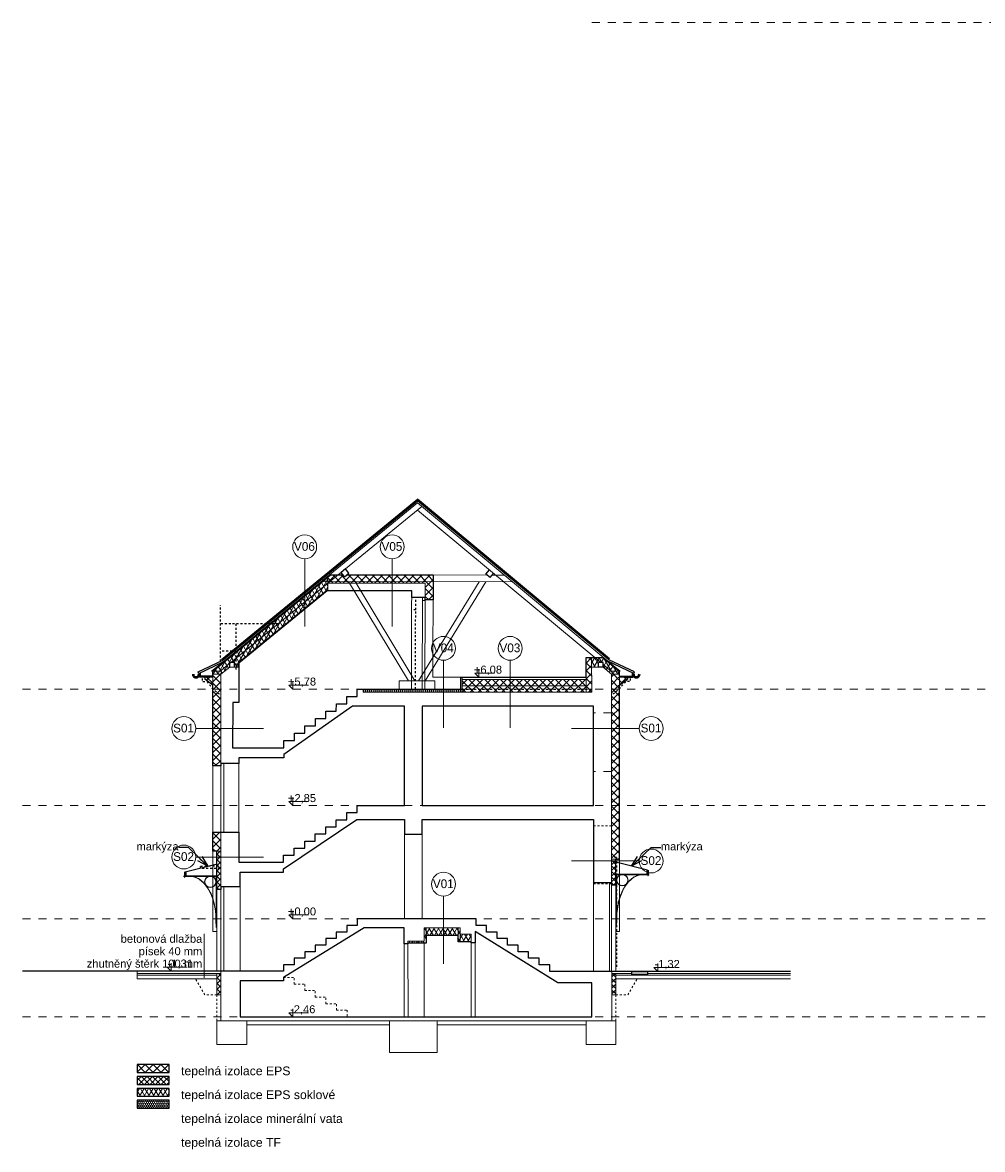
# Model space of a CAD drawing. Extents: x -2490 to 252751, y -28042 to 61627.
# Tile 4 of 13: x -2490 to 21644, y 19443 to 47780. Entities that reach past the tile are written whole.
import ezdxf

# ---------------------------------------------------------------- set-up
doc = ezdxf.new("R2010")
doc.units = 0
doc.header["$MEASUREMENT"] = 0
doc.linetypes.add('čárkovaná M', pattern=[400, 200, -200])
doc.linetypes.add('čárkovaná S', pattern=[100, 50, -50])
for name, color, linetype, lineweight in [('2D VÝPLNĚ_Číslo_pera__2', 1, 'Continuous', 25), ('2D VÝPLNĚ_Číslo_pera__4', 91, 'Continuous', 13), ('2D ČÁRY_Číslo_pera__1', 7, 'Continuous', 15), ('2D ČÁRY_Číslo_pera__2', 1, 'Continuous', 25), ('2D ČÁRY_Číslo_pera__3', 150, 'Continuous', 13), ('blok I_komíny_Číslo_pera__1', 7, 'Continuous', 15), ('blok I_komíny_Číslo_pera__2', 1, 'Continuous', 25), ('blok I_pohled4_fasáda_Číslo_pera__2', 1, 'Continuous', 25), ('blok I_pohled4_terén_Číslo_pera__1', 7, 'Continuous', 15), ('KRESBA_Číslo_pera__1', 7, 'Continuous', 15), ('KRESBA_Číslo_pera__2', 1, 'Continuous', 25), ('KRESBA_Číslo_pera__4', 91, 'Continuous', 13), ('KRESBA_Číslo_pera__7', 7, 'Continuous', 20), ('krokve_Číslo_pera__1', 7, 'Continuous', 15), ('krokve_Číslo_pera__2', 1, 'Continuous', 25), ('kóty a odkazy_Číslo_pera__4', 91, 'Continuous', 13), ('obrys_Číslo_pera__1', 7, 'Continuous', 15), ('obrys_Číslo_pera__2', 1, 'Continuous', 25), ('obrys_Číslo_pera__5', 231, 'Continuous', 50), ('plech_Číslo_pera__2', 1, 'Continuous', 25), ('POZNÁMKY.POPISKA_Číslo_pera__4', 91, 'Continuous', 13), ('POZNÁMKY.TEXT_Číslo_pera__4', 91, 'Continuous', 13), ('vodorovné konstrukce_Číslo_pera__1', 7, 'Continuous', 15), ('vodorovné konstrukce_Číslo_pera__2', 1, 'Continuous', 25), ('vodorovné konstrukce_Číslo_pera__3', 150, 'Continuous', 13), ('vodorovné konstrukce_Číslo_pera__4', 91, 'Continuous', 13), ('zdi_Číslo_pera__1', 7, 'Continuous', 15), ('zdi_Číslo_pera__2', 1, 'Continuous', 25), ('zdi_Číslo_pera__3', 150, 'Continuous', 13)]:
    doc.layers.add(name, color=color, linetype=linetype, lineweight=lineweight)
doc.layers.add('vodorovné konstrukce', color=7, linetype='Continuous')
doc.layers.add('vodorovné konstrukce_Číslo_pera__241', color=9, linetype='Continuous', lineweight=13, true_color=0x808080)
doc.styles.add('GENERATED_STYLE_1', font='arial.ttf')
doc.styles.add('GENERATED_STYLE_3', font='txt')
doc.styles.get("Standard").update_dxf_attribs({"font": 'txt', "bigfont": 'BIGFONT.SHX'})
doc.dimstyles.new('GENERATED_STYLE__1', dxfattribs={"dimtxt": 0.18, "dimasz": 273.6, "dimexe": 0.18, "dimexo": 0.0625, "dimgap": 0.09, "dimtad": 0, "dimtih": 1, "dimtoh": 1, "dimdec": 4, "dimzin": 0, "dimdsep": 46, "dimtxsty": 'Standard', "dimcen": 0.09, "dimadec": 0, "dimazin": 0, "dimtfac": 1, "dimtdec": 4, "dimtmove": 0, "dimatfit": 3, "dimldrblk": 'ARROWHEAD_3', "dimfxl": 0, "dimtolj": 1, "dimtzin": 0, "dimarcsym": 0})
pattern_1 = [(45, (0, 0), (-98.99495, 98.99495), []), (135, (0, 0), (98.99495, 98.99495), [])]
pattern_2 = [(60, (0, 0), (-86.60254, 50), []), (120, (0, 0), (86.60254, 50), [])]
pattern_3 = [(45, (0, 0), (-70.71068, 70.71068), []), (135, (0, 0), (70.71068, 70.71068), [])]
pattern_4 = [(90, (0, 0), (-51.961524, 0), [30, -60]), (90, (-25.98, 45), (-51.961524, 0), [30, -60]), (150, (-1e-14, 30), (25.98076, 45), [30, -60]), (150, (-51.96, 30), (25.98076, 45), [30, -60]), (-150, (0, 0), (-25.98076, 45), [30, -60]), (-150, (-51.96, -2e-14), (-25.98076, 45), [30, -60])]

# ---------------------------------------------------------------- blocks, each defined once
blk = doc.blocks.new('LINE_12936', base_point=(9769, 30044))
at = {"layer": 'vodorovné konstrukce_Číslo_pera__241', "linetype": 'Continuous'}
blk.add_line((9769, 30044), (9769, 31744), dxfattribs=at)
blk.add_circle((9769, 32044), 300, dxfattribs=at)
blk = doc.blocks.new('LINE_12937', base_point=(3565, 30029))
at = {"layer": 'vodorovné konstrukce_Číslo_pera__241', "linetype": 'Continuous'}
blk.add_line((3565, 30029), (1865, 30029), dxfattribs=at)
blk.add_circle((1565, 30029), 300, dxfattribs=at)
blk = doc.blocks.new('LINE_12938', base_point=(3565, 26797))
at = {"layer": 'vodorovné konstrukce_Číslo_pera__241', "linetype": 'Continuous'}
blk.add_line((3565, 26797), (1865, 26797), dxfattribs=at)
blk.add_circle((1565, 26797), 300, dxfattribs=at)
blk = doc.blocks.new('LINE_12940', base_point=(8095, 24113))
at = {"layer": 'vodorovné konstrukce_Číslo_pera__241', "linetype": 'Continuous'}
blk.add_line((8095, 24113), (8095, 25813), dxfattribs=at)
blk.add_circle((8095, 26113), 300, dxfattribs=at)
blk = doc.blocks.new('LINE_12941', base_point=(11316, 30029))
at = {"layer": 'vodorovné konstrukce_Číslo_pera__241', "linetype": 'Continuous'}
blk.add_line((11316, 30029), (13016, 30029), dxfattribs=at)
blk.add_circle((13316, 30029), 300, dxfattribs=at)
blk = doc.blocks.new('LINE_12942', base_point=(11316, 26697))
at = {"layer": 'vodorovné konstrukce_Číslo_pera__241', "linetype": 'Continuous'}
blk.add_line((11316, 26697), (13016, 26697), dxfattribs=at)
blk.add_circle((13316, 26697), 300, dxfattribs=at)
blk = doc.blocks.new('LINE_12943', base_point=(8095, 30044))
at = {"layer": 'vodorovné konstrukce_Číslo_pera__241', "linetype": 'Continuous'}
blk.add_line((8095, 30044), (8095, 31744), dxfattribs=at)
blk.add_circle((8095, 32044), 300, dxfattribs=at)
blk = doc.blocks.new('LINE_12944', base_point=(6804, 32595))
at = {"layer": 'vodorovné konstrukce_Číslo_pera__241', "linetype": 'Continuous'}
blk.add_line((6804, 32595), (6804, 34295), dxfattribs=at)
blk.add_circle((6804, 34595), 300, dxfattribs=at)
blk = doc.blocks.new('LINE_12945', base_point=(4604, 32595))
at = {"layer": 'vodorovné konstrukce_Číslo_pera__241', "linetype": 'Continuous'}
blk.add_line((4604, 32595), (4604, 34295), dxfattribs=at)
blk.add_circle((4604, 34595), 300, dxfattribs=at)
blk = doc.blocks.new('ARROWHEAD_3')
at = {"linetype": 'Continuous'}
blk.add_line((0, 0), (-1, 0), dxfattribs=at)
at = {"linetype": 'Continuous', "flags": 128}
blk.add_lwpolyline([(-1, 0.2679), (0, 0), (-1, -0.2679)], dxfattribs=at)

msp = doc.modelspace()

# ---------------------------------------------------------------- hatches: boundary and pattern name
at = {"layer": '2D VÝPLNĚ_Číslo_pera__4', "linetype": 'Continuous'}
h = msp.add_hatch(dxfattribs=at)
h.set_pattern_fill('TEPELNA_IZOLACE_MINERÁL', color=256, style=0, pattern_type=2)
h.set_pattern_definition(pattern_2)
h.paths.add_polyline_path([(5190, 33526), (5190, 33836), (2296, 31469), (2296, 31391), (2496, 31391), (2720, 31573), (2720, 31693), (2840, 31693), (2840, 31573), (2933, 31571), (2933, 31680)], flags=0)
h = msp.add_hatch(dxfattribs=at)
h.set_pattern_fill('TEPELNA_IZOLACE_EPS', color=256, style=0, pattern_type=2)
h.set_pattern_definition(pattern_1)
h.paths.add_polyline_path([(7636, 33681), (7636, 33881), (5245, 33881), (5190, 33836), (5190, 33681)], flags=0)
h = msp.add_hatch(dxfattribs=at)
h.set_pattern_fill('TEPELNA_IZOLACE_EPS', color=256, style=0, pattern_type=2)
h.set_pattern_definition(pattern_1)
h.paths.add_polyline_path([(7635, 33261), (7837, 33261), (7837, 33881), (7635, 33881)], flags=0)
h = msp.add_hatch(dxfattribs=at)
h.set_pattern_fill('TEPELNA_IZOLACE_EPS', color=256, style=0, pattern_type=2)
h.set_pattern_definition(pattern_1)
h.paths.add_polyline_path([(11821, 30950), (11677, 30950), (11677, 31811), (11821, 31811)], flags=0)
h = msp.add_hatch(dxfattribs=at)
h.set_pattern_fill('TEPELNA_IZOLACE_MINERÁL', color=256, style=0, pattern_type=2)
h.set_pattern_definition(pattern_2)
h.paths.add_polyline_path([(12318, 31391), (12109, 31571), (12109, 31691), (11989, 31691), (11989, 31571), (11819, 31571), (11817, 31811), (12090, 31811), (12518, 31454), (12518, 31391)], flags=0)
h = msp.add_hatch(dxfattribs=at)
h.set_pattern_fill('TEPELNA_IZOLACE_EPS', color=256, style=0, pattern_type=2)
h.set_pattern_definition(pattern_1)
h.paths.add_polyline_path([(2296, 31321), (2096, 31321), (2096, 31271), (2296, 31121), (2296, 31032), (2296, 31032), (2296, 31431)], flags=0)
h = msp.add_hatch(dxfattribs=at)
h.set_pattern_fill('TEPELNA_IZOLACE_EPS', color=256, style=0, pattern_type=2)
h.set_pattern_definition(pattern_1)
h.paths.add_polyline_path([(2496, 31391), (2296, 31391), (2296, 29146), (2296, 29086), (2496, 29086), (2496, 29146)], flags=0)
h = msp.add_hatch(dxfattribs=at)
h.set_pattern_fill('TEPELNA_IZOLACE_EPS', color=256, style=0, pattern_type=2)
h.set_pattern_definition(pattern_1)
h.paths.add_polyline_path([(11681, 30940), (8566, 30940), (8566, 31261), (11681, 31261)], flags=0)
h = msp.add_hatch(dxfattribs=at)
h.set_pattern_fill('TEPELNA_IZOLACE_EPS', color=256, style=0, pattern_type=2)
h.set_pattern_definition(pattern_1)
h.paths.add_polyline_path([(12506, 31391), (12318, 31391), (12316, 26740), (12516, 26740), (12518, 31021), (12506, 31021)], flags=0)
h = msp.add_hatch(dxfattribs=at)
h.set_pattern_fill('TEPELNA_IZOLACE_EPS', color=256, style=0, pattern_type=2)
h.set_pattern_definition(pattern_1)
h.paths.add_polyline_path([(12518, 31381), (12518, 31341), (12518, 31341)], flags=0)
h = msp.add_hatch(dxfattribs=at)
h.set_pattern_fill('TEPELNA_IZOLACE_EPS', color=256, style=0, pattern_type=2)
h.set_pattern_definition(pattern_1)
h.paths.add_polyline_path([(12518, 31321), (12518, 31032), (12518, 31032), (12518, 31121), (12718, 31271), (12718, 31321)], flags=0)
h = msp.add_hatch(dxfattribs=at)
h.set_pattern_fill('TEPELNA_IZOLACE_FENOL', color=256, style=0, pattern_type=2)
h.set_pattern_definition(pattern_4)
h.paths.add_polyline_path([(6072, 30941), (8566, 30941), (8566, 31001), (6072, 31001)], flags=0)
h = msp.add_hatch(dxfattribs=at)
h.set_pattern_fill('TEPELNA_IZOLACE_EPS', color=256, style=0, pattern_type=2)
h.set_pattern_definition(pattern_1)
h.paths.add_polyline_path([(2496, 27420), (2296, 27420), (2296, 26943), (2396, 26943), (2496, 26943)], flags=0)
h = msp.add_hatch(dxfattribs=at)
h.set_pattern_fill('TEPELNA_IZOLACE_PERIMETR', color=256, style=0, pattern_type=2)
h.set_pattern_definition(pattern_3)
h.paths.add_polyline_path([(2396, 26507), (2396, 25983), (2496, 25983), (2496, 26943), (2396, 26943), (2396, 26623)], flags=0)
h = msp.add_hatch(dxfattribs=at)
h.set_pattern_fill('TEPELNA_IZOLACE_PERIMETR', color=256, style=0, pattern_type=2)
h.set_pattern_definition(pattern_3)
h.paths.add_polyline_path([(12316, 26095), (12427, 26095), (12427, 26740), (12316, 26740)], flags=0)
h = msp.add_hatch(dxfattribs=at)
h.set_pattern_fill('TEPELNA_IZOLACE_MINERÁL', color=256, style=0, pattern_type=2)
h.set_pattern_definition(pattern_2)
h.paths.add_polyline_path([(7656, 24630), (7656, 25020), (7606, 25020), (7606, 24680), (7200, 24680), (7200, 24610), (7201, 24630)], flags=0)
h = msp.add_hatch(dxfattribs=at)
h.set_pattern_fill('TEPELNA_IZOLACE_MINERÁL', color=256, style=0, pattern_type=2)
h.set_pattern_definition(pattern_2)
h.paths.add_polyline_path([(8460, 24820), (8460, 25020), (7656, 25020), (7656, 24820)], flags=0)
h = msp.add_hatch(dxfattribs=at)
h.set_pattern_fill('TEPELNA_IZOLACE_MINERÁL', color=256, style=0, pattern_type=2)
h.set_pattern_definition(pattern_2)
h.paths.add_polyline_path([(8510, 24660), (8510, 25020), (8460, 25020), (8460, 24820), (8460, 24660)], flags=0)
h = msp.add_hatch(dxfattribs=at)
h.set_pattern_fill('TEPELNA_IZOLACE_MINERÁL', color=256, style=0, pattern_type=2)
h.set_pattern_definition(pattern_2)
h.paths.add_polyline_path([(8791, 24660), (8791, 24860), (8510, 24860), (8510, 24660)], flags=0)
h = msp.add_hatch(dxfattribs=at)
h.set_pattern_fill('TEPELNA_IZOLACE_PERIMETR', color=256, style=0, pattern_type=2)
h.set_pattern_definition(pattern_3)
h.paths.add_polyline_path([(2496, 23870), (2396, 23870), (2396, 23330), (2496, 23330)], flags=0)
h = msp.add_hatch(dxfattribs=at)
h.set_pattern_fill('TEPELNA_IZOLACE_PERIMETR', color=256, style=0, pattern_type=2)
h.set_pattern_definition(pattern_3)
h.paths.add_polyline_path([(12427, 23330), (12327, 23330), (12327, 23870), (12427, 23870)], flags=0)
h = msp.add_hatch(dxfattribs=at)
h.set_pattern_fill('TEPELNA_IZOLACE_EPS', color=256, style=0, pattern_type=2)
h.set_pattern_definition(pattern_1)
h.paths.add_polyline_path([(396, 21380), (1196, 21380), (1196, 21580), (396, 21580)], flags=0)
h = msp.add_hatch(dxfattribs=at)
h.set_pattern_fill('TEPELNA_IZOLACE_PERIMETR', color=256, style=0, pattern_type=2)
h.set_pattern_definition(pattern_3)
h.paths.add_polyline_path([(396, 21080), (1196, 21080), (1196, 21280), (396, 21280)], flags=0)
h = msp.add_hatch(dxfattribs=at)
h.set_pattern_fill('TEPELNA_IZOLACE_MINERÁL', color=256, style=0, pattern_type=2)
h.set_pattern_definition(pattern_2)
h.paths.add_polyline_path([(396, 20780), (1196, 20780), (1196, 20980), (396, 20980)], flags=0)
h = msp.add_hatch(dxfattribs=at)
h.set_pattern_fill('TEPELNA_IZOLACE_FENOL', color=256, style=0, pattern_type=2)
h.set_pattern_definition(pattern_4)
h.paths.add_polyline_path([(396, 20480), (1196, 20480), (1196, 20680), (396, 20680)], flags=0)

# ---------------------------------------------------------------- linework, layer by layer
at = {"layer": '2D VÝPLNĚ_Číslo_pera__2', "linetype": 'Continuous', "flags": 128}
for points in [[(396, 21380), (1196, 21380), (1196, 21580), (396, 21580)], [(396, 21080), (1196, 21080), (1196, 21280), (396, 21280)], [(396, 20780), (1196, 20780), (1196, 20980), (396, 20980)], [(396, 20480), (1196, 20480), (1196, 20680), (396, 20680)]]:
    msp.add_lwpolyline(points, close=True, dxfattribs=at)
at = {"layer": '2D ČÁRY_Číslo_pera__1', "linetype": 'Continuous'}
for p, q in [((7565, 33251), (7635, 33251)), ((7635, 33261), (7834, 33261)), ((2497, 31391), (2720, 31573)), ((12318, 31391), (12109, 31571)), ((2296, 24922), (2296, 31431)), ((2496, 22680), (2496, 31431)), ((8526, 31321), (8526, 31021)), ((8566, 31321), (8566, 30941)), ((4081, 29376), (5810, 30590)), ((7110, 30590), (5810, 30590)), ((7110, 28090), (7110, 30590)), ((7560, 28090), (7560, 30590)), ((11868, 30590), (7560, 30590)), ((2946, 26665), (2946, 29291)), ((4081, 29291), (4081, 29376)), ((2572, 27420), (2572, 29146)), ((7110, 28090), (5926, 28090)), ((11867, 28090), (7560, 28090)), ((5662, 27912), (5662, 27733)), ((4072, 26502), (5912, 27740)), ((5134, 27555), (5134, 27377)), ((5398, 27733), (5398, 27555)), ((7110, 27740), (5912, 27740)), ((7110, 25240), (7110, 27740)), ((7560, 25240), (7560, 27740)), ((11867, 27740), (7560, 27740)), ((4869, 27377), (4869, 27199)), ((7560, 27372), (7110, 27372)), ((2496, 26943), (2296, 26943)), ((2396, 23930), (2396, 26943)), ((4341, 27021), (4341, 26843)), ((4605, 27199), (4605, 27021)), ((4072, 26665), (2946, 26665)), ((4072, 26665), (4072, 26843)), ((12516, 26740), (12316, 26740)), ((12427, 23920), (12427, 26740)), ((2984, 23930), (2984, 26415)), ((4072, 26415), (2984, 26415)), ((4072, 26502), (4072, 26415)), ((12316, 26155), (11866, 26155)), ((2396, 25983), (2496, 25983)), ((2496, 26043), (2984, 26043)), ((2572, 23930), (2572, 26043)), ((8912, 25240), (5926, 25240)), ((5926, 25240), (5926, 25075)), ((4072, 23771), (6098, 25020)), ((5662, 25075), (5662, 24910)), ((6098, 25020), (7106, 25020)), ((7106, 22780), (7106, 25020)), ((7606, 25020), (8510, 25020)), ((7606, 24680), (7606, 25020)), ((8510, 24860), (8510, 25020)), ((9176, 25075), (9176, 24910)), ((5134, 24745), (5134, 24580)), ((5398, 24910), (5398, 24745)), ((7606, 24680), (7200, 24680)), ((7202, 22780), (7200, 24680)), ((7656, 24820), (8460, 24820)), ((8460, 24660), (8791, 24660)), ((8510, 24860), (8791, 24860)), ((8791, 22780), (8791, 24860)), ((8891, 22780), (8891, 24928)), ((9440, 24910), (9440, 24745)), ((9705, 24745), (9705, 24580)), ((4605, 24415), (4605, 24250)), ((4869, 24580), (4869, 24415)), ((7106, 24610), (7200, 24610)), ((7606, 22780), (7606, 24630)), ((8791, 24640), (8891, 24640)), ((9969, 24580), (9969, 24415)), ((10233, 24415), (10233, 24250)), ((4341, 24250), (4341, 24085)), ((10497, 24250), (10497, 24085)), ((2510, 23930), (-2490, 23930)), ((396, 23730), (396, 23930)), ((2496, 23870), (396, 23870)), ((2396, 23830), (396, 23830)), ((2396, 23330), (2396, 23870)), ((2510, 23930), (4072, 23930)), ((4072, 23930), (4072, 24085)), ((10766, 23920), (10766, 24085)), ((10766, 23920), (16817, 23920)), ((12327, 22680), (12327, 23920)), ((12327, 23870), (12827, 23870)), ((12427, 23330), (12427, 23870)), ((12427, 23830), (16817, 23830)), ((13227, 23870), (16817, 23870)), ((2396, 23730), (396, 23730)), ((2984, 23680), (4072, 23680)), ((2984, 22780), (2984, 23680)), ((4072, 23680), (4072, 23771)), ((10972, 23630), (11823, 23630)), ((11823, 22780), (11823, 23630)), ((12427, 23730), (16817, 23730)), ((2396, 22680), (2496, 22680)), ((2496, 22680), (12327, 22680)), ((2984, 22780), (11823, 22780)), ((12427, 22680), (12327, 22680))]:
    msp.add_line(p, q, dxfattribs=at)
at = {"layer": '2D ČÁRY_Číslo_pera__1', "linetype": 'čárkovaná M'}
for p, q in [((12318, 30422), (11868, 30422)), ((12317, 28949), (11867, 28949))]:
    msp.add_line(p, q, dxfattribs=at)
at = {"layer": '2D ČÁRY_Číslo_pera__1', "linetype": 'čárkovaná S'}
for p, q in [((12317, 27579), (11867, 27579)), ((12316, 26126), (11866, 26126)), ((4072, 23765), (4337, 23765)), ((4337, 23601), (4337, 23765)), ((4337, 23601), (4604, 23601)), ((4604, 23437), (4604, 23601)), ((2396, 22680), (2396, 23330)), ((4604, 23437), (4871, 23437)), ((4871, 23273), (4871, 23437)), ((4871, 23273), (5138, 23273)), ((5138, 23108), (5138, 23273)), ((12427, 22680), (12427, 23330)), ((5138, 23108), (5405, 23108)), ((5405, 22944), (5405, 23108)), ((5405, 22944), (5672, 22944)), ((5672, 22944), (5672, 22780))]:
    msp.add_line(p, q, dxfattribs=at)
at = {"layer": '2D ČÁRY_Číslo_pera__2', "linetype": 'čárkovaná S', "flags": 128}
for points in [[(2027, 31287), (2027, 31207), (2148, 31207), (2272, 31054), (2416, 30921), (2456, 30899), (2496, 30877)], [(12787, 31287), (12787, 31207), (12666, 31207), (12542, 31054), (12399, 30921), (12359, 30899), (12318, 30877)]]:
    msp.add_lwpolyline(points, dxfattribs=at)
at = {"layer": '2D ČÁRY_Číslo_pera__3', "linetype": 'čárkovaná M'}
for p, q in [((11823, 47780), (252751, 47780)), ((-2490, 31021), (252751, 31021)), ((-2490, 28090), (252751, 28090)), ((-2490, 25240), (252751, 25240)), ((-2490, 22780), (252751, 22780))]:
    msp.add_line(p, q, dxfattribs=at)
at = {"layer": 'blok I_komíny_Číslo_pera__1', "linetype": 'Continuous'}
for p, q in [((2296, 24922), (2396, 24922)), ((12316, 24922), (12315, 24922)), ((12516, 24920), (12427, 24920))]:
    msp.add_line(p, q, dxfattribs=at)
at = {"layer": 'blok I_komíny_Číslo_pera__2', "linetype": 'čárkovaná S'}
msp.add_line((8566, 31021), (11821, 31021), dxfattribs=at)
at = {"layer": 'blok I_pohled4_fasáda_Číslo_pera__2', "linetype": 'čárkovaná S'}
for p, q in [((1984, 26570), (2484, 26572)), ((2479, 26508), (1984, 26505))]:
    msp.add_line(p, q, dxfattribs=at)
at = {"layer": 'blok I_pohled4_terén_Číslo_pera__1', "linetype": 'Continuous'}
for p, q in [((7656, 25020), (7656, 24630)), ((8460, 25020), (8460, 24660)), ((8510, 25020), (8510, 24660)), ((8891, 24928), (10972, 23630)), ((7202, 24630), (7656, 24630)), ((2496, 23330), (2396, 23330)), ((12327, 23330), (12427, 23330))]:
    msp.add_line(p, q, dxfattribs=at)
at = {"layer": 'KRESBA_Číslo_pera__1', "linetype": 'Continuous'}
for p, q in [((2554, 31705), (2261, 31466)), ((2482, 31466), (2261, 31466)), ((12536, 31466), (12229, 31721)), ((12317, 31466), (12536, 31466)), ((2296, 31391), (2497, 31391)), ((11680, 31321), (7827, 31321)), ((11680, 31261), (8566, 31261)), ((11821, 31261), (11820, 31261)), ((12518, 31391), (12318, 31391)), ((11821, 30941), (6072, 30941)), ((11681, 31101), (8566, 31101)), ((11821, 31101), (11821, 31101)), ((2296, 29086), (2496, 29086)), ((2496, 29146), (2946, 29146)), ((2296, 27420), (2946, 27420)), ((12427, 26665), (12427, 26345)), ((2396, 26623), (2396, 26303)), ((12442, 26360), (12442, 25065)), ((12447, 26365), (13222, 26365)), ((12447, 26355), (12447, 25065)), ((13217, 26360), (12452, 26360)), ((13167, 26355), (13117, 26355)), ((13167, 26360), (13167, 26355)), ((13217, 26365), (13217, 26360)), ((1850, 26303), (1589, 26303)), ((2376, 26323), (1601, 26323)), ((1606, 26323), (1606, 26318)), ((1606, 26318), (2371, 26318)), ((1656, 26318), (1656, 26313)), ((1656, 26313), (1706, 26313)), ((2396, 26303), (1811, 26303)), ((2376, 26313), (2376, 25023)), ((2381, 26318), (2381, 25023)), ((12427, 26345), (13012, 26345)), ((12973, 26345), (13234, 26345)), ((2371, 25223), (2371, 25123)), ((12452, 25265), (12452, 25165)), ((2371, 25123), (2376, 25123)), ((12452, 25165), (12447, 25165)), ((2396, 22680), (2396, 22080)), ((3146, 22080), (3146, 22680)), ((6734, 22680), (6734, 21880)), ((7934, 22680), (7934, 21880)), ((11677, 22680), (11677, 22080)), ((12427, 22080), (12427, 22680)), ((3146, 22580), (6734, 22580)), ((7934, 22580), (11677, 22580)), ((2396, 22080), (3146, 22080)), ((7934, 21880), (6734, 21880)), ((11677, 22080), (12427, 22080))]:
    msp.add_line(p, q, dxfattribs=at)
at = {"layer": 'KRESBA_Číslo_pera__1', "linetype": 'čárkovaná S', "flags": 128}
for points in [[(2496, 23330), (2096, 23330), (1865, 23730)], [(12327, 23330), (12727, 23330), (12958, 23730)]]:
    msp.add_lwpolyline(points, dxfattribs=at)
at = {"layer": 'KRESBA_Číslo_pera__1', "linetype": 'Continuous'}
for centre, radius in [((12591, 26216), 144), ((12591, 26216), 139), ((2232, 26174), 144), ((2232, 26174), 139)]:
    msp.add_circle(centre, radius, dxfattribs=at)
for centre, start, end in [((12447, 26360), 450, 180), ((12452, 26355), 450, 180), ((2371, 26313), 0, 90), ((2376, 26318), 0, 90)]:
    msp.add_arc(centre, 5, start, end, dxfattribs=at)
for centre, start_param, end_param in [((13117, 25265), 3.141593, 4.712389), ((1706, 25223), 1.570796, 3.141593)]:
    msp.add_ellipse(centre, major_axis=(0, -1090), ratio=0.610092, start_param=start_param, end_param=end_param, dxfattribs=at)
at = {"layer": 'KRESBA_Číslo_pera__2', "linetype": 'Continuous'}
for p, q in [((1939, 31413), (1922, 31449)), ((12876, 31413), (12894, 31449))]:
    msp.add_line(p, q, dxfattribs=at)
at = {"layer": 'KRESBA_Číslo_pera__2', "linetype": 'čárkovaná S'}
for p, q in [((12446, 26786), (12316, 26786)), ((12446, 26692), (12316, 26692)), ((12446, 26786), (12446, 23982))]:
    msp.add_line(p, q, dxfattribs=at)
at = {"layer": 'KRESBA_Číslo_pera__2', "linetype": 'Continuous', "flags": 128}
for points in [[(7837, 33881), (7834, 33261), (7635, 33261), (7635, 33321), (7295, 33321), (7295, 33491), (5171, 33491), (2948, 31672), (2945, 30681), (2795, 30681), (2791, 29541), (4081, 29541), (4082, 29726), (4345, 29726), (4346, 29911), (4609, 29911), (4609, 30096), (4872, 30096), (4873, 30281), (5136, 30281), (5136, 30466), (5399, 30466), (5400, 30651), (5663, 30651), (5664, 30836), (5926, 30836), (5926, 31021), (8526, 31021), (8526, 31321), (11680, 31321), (11677, 31811), (12090, 31811)], [(2984, 26043), (2496, 26043), (2496, 25983), (2396, 25983), (2396, 26943), (2296, 26943), (2296, 27420), (2946, 27420), (2946, 26665), (4072, 26665), (4072, 26843), (4341, 26843), (4341, 27021), (4605, 27021), (4605, 27199), (4869, 27199), (4869, 27377), (5134, 27377), (5134, 27555), (5398, 27555), (5398, 27733), (5645, 27733), (5662, 27733), (5662, 27912), (5926, 27912), (5926, 28090), (7110, 28090), (7110, 30590), (5810, 30590), (4081, 29376), (4081, 29291), (2946, 29291), (2946, 29146), (2496, 29146), (2496, 29086), (2296, 29086), (2296, 31121)], [(2984, 26043), (2984, 26415), (4072, 26415), (4072, 26502), (5912, 27740), (7110, 27740), (7110, 27372), (7560, 27372), (7560, 27740), (11867, 27740), (11867, 26155), (12316, 26155), (12316, 26095), (12427, 26095), (12427, 26740), (12516, 26740), (12518, 31121)], [(16817, 23920), (10766, 23920), (10766, 24085), (10497, 24085), (10497, 24250), (10233, 24250), (10233, 24415), (9969, 24415), (9969, 24580), (9705, 24580), (9705, 24745), (9440, 24745), (9440, 24910), (9176, 24910), (9176, 25075), (8912, 25075), (8912, 25240), (5926, 25240), (5926, 25075), (5662, 25075), (5662, 24910), (5398, 24910), (5398, 24745), (5134, 24745), (5134, 24580), (4869, 24580), (4869, 24415), (4605, 24415), (4605, 24250), (4341, 24250), (4341, 24085), (4072, 24085), (4072, 23930), (-2490, 23930)]]:
    msp.add_lwpolyline(points, dxfattribs=at)
for points in [[(7560, 28090), (11867, 28090), (11868, 30590), (7560, 30590)], [(2984, 22780), (11823, 22780), (11823, 23630), (10972, 23630), (10766, 23758), (8891, 24928), (8891, 24640), (8791, 24640), (8791, 24660), (8460, 24660), (8460, 24820), (7656, 24820), (7656, 24630), (7201, 24630), (7200, 24610), (7106, 24610), (7106, 25020), (6098, 25020), (4072, 23771), (4072, 23680), (2984, 23680)], [(12827, 23920), (13227, 23920), (13227, 23845), (12827, 23845)]]:
    msp.add_lwpolyline(points, close=True, dxfattribs=at)
at = {"layer": 'KRESBA_Číslo_pera__4', "linetype": 'Continuous', "flags": 128}
for points in [[(8979, 31521), (8979, 31321), (8879, 31421), (9379, 31421)], [(4303, 31221), (4303, 31021), (4203, 31121), (4703, 31121)], [(4303, 28290), (4303, 28090), (4203, 28190), (4703, 28190)], [(4303, 25440), (4303, 25240), (4203, 25340), (4703, 25340)], [(1243, 24130), (1243, 23930), (1143, 24030), (1643, 24030)], [(13484, 24120), (13484, 23920), (13384, 24020), (13884, 24020)], [(4303, 22980), (4303, 22780), (4203, 22880), (4703, 22880)]]:
    msp.add_lwpolyline(points, dxfattribs=at)
at = {"layer": 'KRESBA_Číslo_pera__7', "linetype": 'Continuous'}
for points in [[(13117, 26360), (13078, 26360), (13040, 26355), (13002, 26344), (12964, 26333), (12926, 26317), (12890, 26295), (12851, 26273), (12814, 26244), (12779, 26211), (12744, 26177), (12710, 26138), (12679, 26094), (12648, 26051), (12620, 26003), (12594, 25951), (12568, 25896), (12544, 25837), (12524, 25775), (12504, 25713), (12488, 25648), (12475, 25581), (12466, 25530), (12459, 25477), (12454, 25425), (12449, 25372), (12447, 25318), (12447, 25265)], [(1706, 26318), (1745, 26318), (1784, 26313), (1822, 26302), (1860, 26291), (1897, 26275), (1933, 26254), (1972, 26231), (2009, 26203), (2044, 26169), (2080, 26135), (2113, 26096), (2144, 26053), (2175, 26009), (2203, 25961), (2229, 25909), (2256, 25854), (2279, 25795), (2299, 25733), (2319, 25671), (2335, 25606), (2348, 25539), (2357, 25488), (2364, 25436), (2369, 25383), (2374, 25330), (2376, 25277), (2376, 25223)]]:
    msp.add_open_spline(points, degree=3, knots=[0, 0, 0, 0, 1, 1, 1, 2, 2, 2, 3, 3, 3, 4, 4, 4, 5, 5, 5, 6, 6, 6, 7, 7, 7, 8, 8, 8, 9, 9, 9, 9], dxfattribs=at)
at = {"layer": 'krokve_Číslo_pera__1', "linetype": 'Continuous'}
for p, q in [((2482, 31466), (7551, 35611)), ((2554, 31705), (7441, 35702)), ((12046, 31691), (7440, 35521)), ((12229, 31721), (7441, 35702)), ((2933, 31680), (5190, 33526)), ((2948, 31672), (5190, 33506)), ((5190, 33681), (5190, 33491)), ((2933, 31571), (2933, 31680)), ((2948, 31571), (2948, 31672)), ((12318, 31464), (12109, 31639))]:
    msp.add_line(p, q, dxfattribs=at)
at = {"layer": 'krokve_Číslo_pera__2', "linetype": 'Continuous'}
for p, q in [((2513, 31763), (7442, 35793)), ((2532, 31739), (7441, 35754)), ((12251, 31755), (7441, 35754)), ((12270, 31778), (7442, 35793)), ((2296, 31469), (5245, 33881)), ((12518, 31454), (12090, 31811))]:
    msp.add_line(p, q, dxfattribs=at)
at = {"layer": 'obrys_Číslo_pera__1', "linetype": 'Continuous'}
for p, q in [((2096, 31321), (2296, 31321)), ((12718, 31321), (12518, 31321)), ((6072, 30941), (6072, 31021))]:
    msp.add_line(p, q, dxfattribs=at)
at = {"layer": 'obrys_Číslo_pera__2', "linetype": 'Continuous'}
for p, q in [((1922, 31449), (2532, 31739)), ((12894, 31449), (12251, 31755)), ((1939, 31413), (2554, 31705)), ((2296, 31341), (2296, 31469)), ((12876, 31413), (12229, 31721)), ((12518, 31341), (12518, 31454)), ((1956, 31421), (1956, 31321)), ((2096, 31321), (1956, 31321)), ((1976, 31421), (1976, 31341)), ((2296, 31341), (1976, 31341)), ((2096, 31321), (2096, 31271)), ((2296, 31121), (2096, 31271)), ((12518, 31341), (12838, 31341)), ((12518, 31121), (12718, 31271)), ((12718, 31321), (12718, 31271)), ((12718, 31321), (12858, 31321)), ((12838, 31421), (12838, 31341)), ((12858, 31421), (12858, 31391)), ((12858, 31421), (12858, 31321)), ((13222, 26465), (12423, 26666)), ((1601, 26423), (2400, 26624))]:
    msp.add_line(p, q, dxfattribs=at)
at = {"layer": 'obrys_Číslo_pera__5', "linetype": 'Continuous'}
for p, q in [((1601, 26423), (1601, 26323)), ((13222, 26465), (13222, 26365))]:
    msp.add_line(p, q, dxfattribs=at)
at = {"layer": 'obrys_Číslo_pera__5', "linetype": 'Continuous', "flags": 128}
for points in [[(13234, 26345, 0.607704), (13236, 26352), (13222, 26365)], [(1589, 26303, -0.607704), (1587, 26310), (1601, 26323)]]:
    msp.add_lwpolyline(points, format="xyb", dxfattribs=at)
at = {"layer": 'obrys_Číslo_pera__5', "linetype": 'Continuous'}
for centre, end in [((1872, 31391), 360), ((12943, 31391), 0)]:
    msp.add_arc(centre, 75, 180, end, dxfattribs=at)
at = {"layer": 'plech_Číslo_pera__2', "linetype": 'Continuous'}
for p, q in [((1601, 26323), (1601, 26423)), ((13222, 26365), (13222, 26465))]:
    msp.add_line(p, q, dxfattribs=at)
at = {"layer": 'vodorovné konstrukce_Číslo_pera__1', "linetype": 'Continuous'}
msp.add_line((5190, 33681), (5190, 33836), dxfattribs=at)
at = {"layer": 'vodorovné konstrukce_Číslo_pera__2', "linetype": 'Continuous'}
for p, q in [((5629, 34039), (5520, 33950)), ((5717, 33931), (5629, 34039)), ((9157, 33911), (9247, 34018)), ((9247, 34018), (9355, 33929)), ((5609, 33842), (5520, 33950)), ((5609, 33842), (5717, 33931)), ((9265, 33821), (9157, 33911)), ((9265, 33821), (9355, 33929)), ((2720, 31573), (2720, 31693)), ((2720, 31693), (2840, 31693)), ((2840, 31573), (2840, 31693)), ((11989, 31571), (11989, 31691)), ((12109, 31691), (11989, 31691)), ((12109, 31571), (11989, 31571)), ((12109, 31571), (12109, 31691))]:
    msp.add_line(p, q, dxfattribs=at)
at = {"layer": 'vodorovné konstrukce_Číslo_pera__3', "linetype": 'Continuous'}
for p, q in [((9830, 33715), (5034, 33724)), ((5568, 33893), (5229, 33893)), ((9186, 33887), (5671, 33892)), ((5707, 33722), (7214, 31231)), ((5869, 33722), (7376, 31231)), ((9625, 33886), (9319, 33887)), ((7469, 31231), (8993, 33716)), ((7632, 31231), (9155, 33716))]:
    msp.add_line(p, q, dxfattribs=at)
at = {"layer": 'vodorovné konstrukce_Číslo_pera__4', "linetype": 'Continuous'}
msp.add_line((2077, 24865), (2077, 23758), dxfattribs=at)
at = {"layer": 'zdi_Číslo_pera__1', "linetype": 'Continuous'}
for p, q in [((7828, 31321), (7837, 33881)), ((7295, 33491), (5171, 33491)), ((7636, 33681), (5190, 33681)), ((7293, 33011), (7295, 33491)), ((7635, 33321), (7636, 33681)), ((7635, 33321), (7295, 33321)), ((7556, 31021), (7565, 33321)), ((7626, 31021), (7635, 33321)), ((7286, 31021), (7293, 33011)), ((11681, 30940), (11677, 31811)), ((12090, 31811), (11677, 31811)), ((11821, 30941), (11817, 31811)), ((2948, 31571), (2717, 31571)), ((2945, 30681), (2948, 31571)), ((12109, 31571), (11819, 31571)), ((12315, 23920), (12318, 31391)), ((12516, 24922), (12518, 31431)), ((8566, 31021), (5926, 31021)), ((5926, 30836), (5926, 31021)), ((8566, 31001), (6072, 31001)), ((2791, 29541), (2795, 30681)), ((2945, 30681), (2795, 30681)), ((5399, 30466), (5400, 30651)), ((5663, 30651), (5400, 30651)), ((5663, 30651), (5664, 30836)), ((5926, 30836), (5664, 30836)), ((5136, 30281), (5136, 30466)), ((5399, 30466), (5136, 30466)), ((11867, 28090), (11868, 30590)), ((4609, 29911), (4609, 30096)), ((4872, 30096), (4609, 30096)), ((4872, 30096), (4873, 30281)), ((5136, 30281), (4873, 30281)), ((4345, 29726), (4346, 29911)), ((4609, 29911), (4346, 29911)), ((4081, 29541), (2791, 29541)), ((4081, 29541), (4082, 29726)), ((4345, 29726), (4082, 29726)), ((4081, 29291), (2946, 29291)), ((5926, 27912), (5926, 28090)), ((5926, 27912), (5662, 27912)), ((5398, 27555), (5134, 27555)), ((5662, 27733), (5398, 27733)), ((11867, 23920), (11867, 27740)), ((5134, 27377), (4869, 27377)), ((4605, 27021), (4341, 27021)), ((4869, 27199), (4605, 27199)), ((4341, 26843), (4072, 26843)), ((12270, 23920), (12271, 26155)), ((8912, 25075), (8912, 25240)), ((5926, 25075), (5662, 25075)), ((8912, 25075), (9176, 25075)), ((5398, 24745), (5134, 24745)), ((5662, 24910), (5398, 24910)), ((9176, 24910), (9440, 24910)), ((9440, 24745), (9705, 24745)), ((4869, 24415), (4605, 24415)), ((5134, 24580), (4869, 24580)), ((9705, 24580), (9969, 24580)), ((9969, 24415), (10233, 24415)), ((4605, 24250), (4341, 24250)), ((10233, 24250), (10497, 24250)), ((4341, 24085), (4072, 24085)), ((10497, 24085), (10766, 24085)), ((12515, 23982), (12515, 23982))]:
    msp.add_line(p, q, dxfattribs=at)
at = {"layer": 'zdi_Číslo_pera__2', "linetype": 'Continuous'}
for p, q in [((5578, 33881), (5245, 33881)), ((7837, 33881), (5656, 33881))]:
    msp.add_line(p, q, dxfattribs=at)
at = {"layer": 'zdi_Číslo_pera__2', "linetype": 'čárkovaná S'}
for p, q in [((7395, 33011), (7396, 33321)), ((2485, 31717), (2490, 33127)), ((7395, 33011), (7293, 33011)), ((7388, 31021), (7395, 33011)), ((3943, 32661), (2488, 32661)), ((2880, 31511), (2880, 32661)), ((2880, 31971), (2486, 31971)), ((1984, 26505), (1984, 26570))]:
    msp.add_line(p, q, dxfattribs=at)
at = {"layer": 'zdi_Číslo_pera__3', "linetype": 'Continuous'}
for p, q in [((6976, 31021), (6977, 31231)), ((7877, 31231), (6977, 31231)), ((7876, 31021), (7877, 31231))]:
    msp.add_line(p, q, dxfattribs=at)

# ---------------------------------------------------------------- block references
at = {"layer": 'vodorovné konstrukce', "linetype": 'Continuous'}
for name, p in [('LINE_12945', (4604, 32595)), ('LINE_12944', (6804, 32595)), ('LINE_12943', (8095, 30044)), ('LINE_12936', (9769, 30044)), ('LINE_12937', (3565, 30029)), ('LINE_12941', (11316, 30029)), ('LINE_12938', (3565, 26797)), ('LINE_12942', (11316, 26697)), ('LINE_12940', (8095, 24113))]:
    msp.add_blockref(name, p, dxfattribs=at)

# ---------------------------------------------------------------- texts
at = {"layer": 'kóty a odkazy_Číslo_pera__4', "linetype": 'Continuous', "insert": (2029, 24840), "char_height": 200, "attachment_point": 3, "line_spacing_factor": 0.935708, "style": 'GENERATED_STYLE_1'}
msp.add_mtext('{betonová dlažba  \\Ppísek 40 mm\\Pzhutněný štěrk 100 mm}', dxfattribs=at)
at = {"layer": 'POZNÁMKY.POPISKA_Číslo_pera__4', "linetype": 'Continuous', "char_height": 200, "width": 1034.98, "style": 'GENERATED_STYLE_1'}
for insert, attachment_point in [((1433, 27035), 6), ((13557, 27035), 4)]:
    msp.add_mtext('{markýza}', dxfattribs=dict(at, insert=insert, attachment_point=attachment_point))
at = {"layer": 'POZNÁMKY.TEXT_Číslo_pera__4', "linetype": 'Continuous', "attachment_point": 4}
for s, insert, char_height, style in [('{V06}', (4336, 34605), 220, 'GENERATED_STYLE_3'), ('{V05}', (6536, 34605), 220, 'GENERATED_STYLE_3'), ('{V04}', (7827, 32055), 220, 'GENERATED_STYLE_3'), ('{V03}', (9502, 32055), 220, 'GENERATED_STYLE_3'), ('{+6,08}', (8859, 31490), 200, 'GENERATED_STYLE_1'), ('{+5,78}', (4183, 31190), 200, 'GENERATED_STYLE_1'), ('{S01}', (1297, 30038), 220, 'GENERATED_STYLE_3'), ('{S01}', (13049, 30038), 220, 'GENERATED_STYLE_3'), ('{+2,85}', (4183, 28260), 200, 'GENERATED_STYLE_1'), ('{S02}', (1297, 26806), 220, 'GENERATED_STYLE_3'), ('{S02}', (13049, 26706), 220, 'GENERATED_STYLE_3'), ('{V01}', (7827, 26123), 220, 'GENERATED_STYLE_3'), ('{+0,00}', (4183, 25410), 200, 'GENERATED_STYLE_1'), ('{-1,31}', (1158, 24100), 200, 'GENERATED_STYLE_1'), ('{-1,32}', (13399, 24090), 200, 'GENERATED_STYLE_1'), ('{-2,46}', (4236, 22950), 200, 'GENERATED_STYLE_1')]:
    msp.add_mtext(s, dxfattribs=dict(at, insert=insert, char_height=char_height, style=style))
at = {"layer": 'POZNÁMKY.TEXT_Číslo_pera__4', "linetype": 'Continuous', "insert": (1496, 21529), "char_height": 220, "attachment_point": 1, "line_spacing_factor": 1.634061, "style": 'GENERATED_STYLE_1'}
msp.add_mtext('{tepelná izolace EPS\\Ptepelná izolace EPS soklové\\Ptepelná izolace minerální vata\\Ptepelná izolace TF}', dxfattribs=at)

# ---------------------------------------------------------------- leaders
at = {"layer": 'POZNÁMKY.POPISKA_Číslo_pera__4', "linetype": 'Continuous', "annotation_type": 0, "has_hookline": 1, "text_width": 1025}
for points, hookline_direction in [([(2167, 26565), (1679, 27035), (1433, 27035)], 1), ([(12822, 26565), (13311, 27035), (13557, 27035)], 0)]:
    msp.add_leader(points, dimstyle='GENERATED_STYLE__1', dxfattribs=dict(at, hookline_direction=hookline_direction))

doc.saveas('drawing.dxf')
